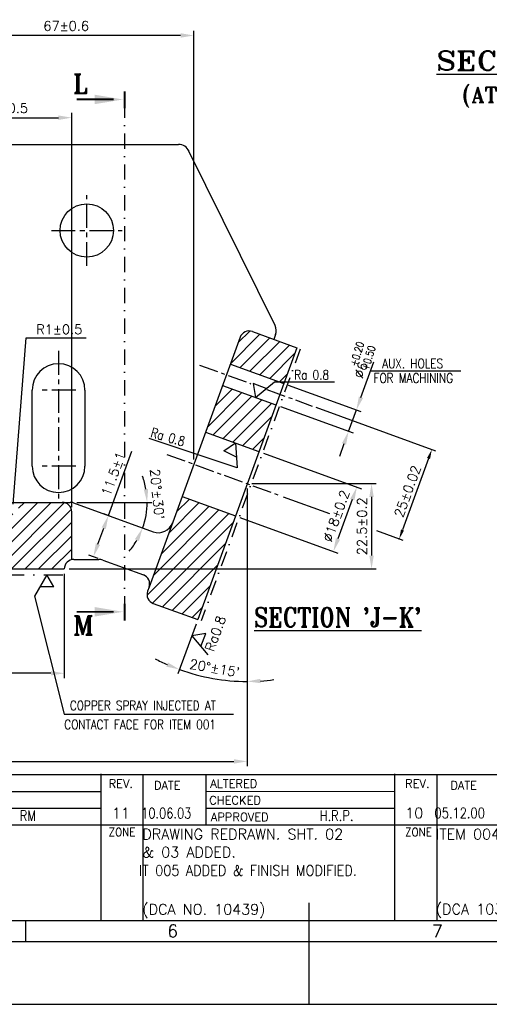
# Model space of a CAD drawing. Extents: x -78 to 847, y 1 to 655.
# Tile 3 of 12: x 308 to 432, y 1 to 260. Entities that reach past the tile are written whole.
import ezdxf
from ezdxf.enums import TextEntityAlignment as Align

# ---------------------------------------------------------------- set-up
doc = ezdxf.new("R2010")
doc.units = 0
doc.header["$MEASUREMENT"] = 0
doc.linetypes.add('CENTER', pattern=[2, 1.25, -0.25, 0.25, -0.25])
doc.linetypes.add('DASHDOT', pattern=[1, 0.5, -0.25, 0, -0.25])
doc.layers.get('0').update_dxf_attribs({"linetype": 'CONTINUOUS'})
doc.layers.get('DEFPOINTS').update_dxf_attribs({"linetype": 'CONTINUOUS'})
for name, color, linetype in [('BEND', 6, 'DASHDOT'), ('CEN', 3, 'CENTER'), ('DIM', 1, 'CONTINUOUS'), ('FORMAT', 3, 'CONTINUOUS'), ('TAXT', 4, 'CONTINUOUS')]:
    doc.layers.add(name, color=color, linetype=linetype)
doc.styles.add('RAJESH', font='romans.shx')
doc.styles.add('ROMANS', font='romans', dxfattribs={"width": 1.5, "height": 1.5})
doc.styles.add('ROMANT', font='romant.shx')
doc.dimstyles.new('RAJESH', dxfattribs={"dimtxt": 2.5, "dimasz": 3.5, "dimexe": 1.25, "dimexo": 1.25, "dimgap": 1.25, "dimtad": 1, "dimzin": 9, "dimdsep": 46, "dimtxsty": 'RAJESH', "dimcen": 0, "dimclrd": 1, "dimclre": 1, "dimclrt": 4, "dimadec": 0, "dimazin": 0, "dimtp": 0.5, "dimtfac": 1, "dimtmove": 0, "dimatfit": 3, "dimfxl": 0, "dimtolj": 1, "dimtzin": 9, "dimarcsym": 0})
pattern_1 = [(45, (-1243.8433, 202.6276), (-1.767767, 1.767767), [])]

# ---------------------------------------------------------------- blocks, each defined once
blk = doc.blocks.new('A$C4DC44A80')
at = {"color": 71}
for p, q in [((20, 54.72), (821, 55)), ((371, 20), (371, 55.05)), ((381.02, 20), (381.02, 54.92)), ((396.02, 42.92), (396.02, 54.92)), ((441, 20), (441, 55.05)), ((451.14, 20), (451.14, 54.92)), ((325.28, 50.83), (371, 50.84)), ((396.02, 50.85), (441, 50.87)), ((325.28, 46.83), (371, 46.84)), ((396.02, 46.85), (441, 46.87)), ((301, 42.82), (651, 42.94)), ((420.5, 24.21), (420.5, 0)), ((20, 20), (821, 20)), ((352.92, 20), (352.92, 15)), ((14.92, 15), (826, 15)), ((0, 0), (841, 0))]:
    blk.add_line(p, q, dxfattribs=at)
at = {"color": 71, "style": 'ROMANS'}
for s, height, p in [('REV.', 2, (372.75, 51.71)), ('DATE', 2, (383.55, 51.3)), ('ALTERED', 2, (397, 51.71)), ('REV.', 2, (443.46, 51.71)), ('DATE', 2, (454.26, 51.3)), ('CHECKED', 2, (396.75, 47.71)), ('APPROVED', 2, (397.13, 43.71)), ('6', 3, (386.74, 16.01)), ('7', 3, (449.85, 15.94))]:
    blk.add_text(s, height=height, dxfattribs=at).set_placement(p)
at = {"color": 71, "style": 'ROMANS', "width": 0.828469}
for p, p2 in [((372.75, 40.11), (379.14, 40.11)), ((443.46, 40.11), (449.85, 40.11))]:
    blk.add_text('ZONE', height=2, dxfattribs=at).set_placement(p, p2, align=Align.FIT)
blk = doc.blocks.new('*D67')
at = {"layer": 'DEFPOINTS', "color": 0}
for p in [(287.01, 255.82), (287.01, 233.91), (354.01, 143.2)]:
    blk.add_point(p, dxfattribs=at)
at = {"layer": 'DIM', "color": 1, "lineweight": -2}
for p, q in [((287.01, 235.16), (287.01, 257.07)), ((354.01, 144.45), (354.01, 257.07)), ((350.51, 255.82), (290.51, 255.82))]:
    blk.add_line(p, q, dxfattribs=at)
at = {"layer": 'DIM', "color": 1}
for points in [[(290.51, 256.41), (290.51, 255.24), (287.01, 255.82)], [(350.51, 256.41), (350.51, 255.24), (354.01, 255.82)]]:
    blk.add_solid(points, dxfattribs=at)
at = {"layer": 'DIM', "color": 4, "insert": (320.51, 258.32), "char_height": 2.5, "attachment_point": 5, "style": 'RAJESH'}
blk.add_mtext('\\A1;67±0.6', dxfattribs=at)
blk = doc.blocks.new('*D77')
at = {"layer": 'DEFPOINTS', "color": 0}
for p in [(368.01, 138.1), (178.01, 128.69), (368.01, 65.15)]:
    blk.add_point(p, dxfattribs=at)
at = {"layer": 'DIM', "color": 1, "lineweight": -2}
for p, q in [((368.01, 136.85), (368.01, 63.9)), ((178.01, 127.44), (178.01, 63.9)), ((181.51, 65.15), (364.51, 65.15))]:
    blk.add_line(p, q, dxfattribs=at)
at = {"layer": 'DIM', "color": 1}
for points in [[(181.51, 65.73), (181.51, 64.56), (178.01, 65.15)], [(364.51, 65.73), (364.51, 64.56), (368.01, 65.15)]]:
    blk.add_solid(points, dxfattribs=at)
at = {"layer": 'DIM', "color": 4, "insert": (273.01, 67.65), "char_height": 2.5, "attachment_point": 5, "style": 'RAJESH'}
blk.add_mtext('\\A1;190±0.5', dxfattribs=at)
blk = doc.blocks.new('*D82')
at = {"layer": 'DEFPOINTS', "color": 0}
for p in [(254.01, 115.69), (320.01, 115.69), (254.01, 88.3)]:
    blk.add_point(p, dxfattribs=at)
at = {"layer": 'DIM', "color": 1, "lineweight": -2}
for p, q in [((254.01, 114.44), (254.01, 87.05)), ((320.01, 114.44), (320.01, 87.05)), ((316.51, 88.3), (257.51, 88.3))]:
    blk.add_line(p, q, dxfattribs=at)
at = {"layer": 'DIM', "color": 1}
for points in [[(257.51, 88.88), (257.51, 87.72), (254.01, 88.3)], [(316.51, 88.88), (316.51, 87.72), (320.01, 88.3)]]:
    blk.add_solid(points, dxfattribs=at)
at = {"layer": 'DIM', "color": 4, "insert": (287.01, 90.8), "char_height": 2.5, "attachment_point": 5, "style": 'RAJESH'}
blk.add_mtext('\\A1;%%C66±1', dxfattribs=at)
blk = doc.blocks.new('*D83')
at = {"layer": 'DEFPOINTS', "color": 0}
for p in [(331.57, 129.71), (334.03, 128.82), (330.09, 118.01)]:
    blk.add_point(p, dxfattribs=at)
at = {"layer": 'DIM', "color": 1, "lineweight": -2}
for p, q in [((331.57, 129.71), (337.73, 146.65)), ((332.85, 129.25), (330.39, 130.14)), ((328.83, 122.2), (330.37, 126.42)), ((328.92, 118.44), (326.46, 119.33))]:
    blk.add_line(p, q, dxfattribs=at)
at = {"layer": 'DIM', "color": 1}
for points in [[(329.82, 126.62), (330.92, 126.23), (331.57, 129.71)], [(328.28, 122.4), (329.38, 122), (327.64, 118.91)]]:
    blk.add_solid(points, dxfattribs=at)
at = {"layer": 'DIM', "color": 4, "insert": (332.9, 140.68), "char_height": 2.5, "attachment_point": 5, "rotation": 70, "style": 'RAJESH'}
blk.add_mtext('\\A1;11.5±1', dxfattribs=at)
blk = doc.blocks.new('*D85')
at = {"layer": 'DEFPOINTS', "color": 0}
for p in [(287.01, 233.91), (321.97, 234.23), (321.97, 130.69)]:
    blk.add_point(p, dxfattribs=at)
at = {"layer": 'DIM', "color": 1, "lineweight": -2}
for p, q in [((287.01, 235.16), (287.01, 235.48)), ((321.97, 131.94), (321.97, 235.48)), ((290.51, 234.23), (318.47, 234.23))]:
    blk.add_line(p, q, dxfattribs=at)
at = {"layer": 'DIM', "color": 1}
for points in [[(290.51, 234.81), (290.51, 233.64), (287.01, 234.23)], [(318.47, 234.81), (318.47, 233.64), (321.97, 234.23)]]:
    blk.add_solid(points, dxfattribs=at)
at = {"layer": 'DIM', "color": 4, "insert": (304.49, 236.73), "char_height": 2.5, "attachment_point": 5, "style": 'RAJESH'}
blk.add_mtext('\\A1;35±0.5', dxfattribs=at)
blk = doc.blocks.new('A$C6D14758C')
for p, q in [((5.63, 1.85), (0, 5.1)), ((2.43, 3.7), (2.43, 0)), ((2.43, 0), (5.63, 1.85))]:
    blk.add_line(p, q)
blk = doc.blocks.new('*D90')
at = {"layer": 'DEFPOINTS', "color": 0}
for p in [(377.58, 164.41), (375.53, 158.78), (396.65, 157.47)]:
    blk.add_point(p, dxfattribs=at)
at = {"layer": 'DIM', "color": 1, "lineweight": -2}
for p, q in [((397.85, 160.76), (401.25, 170.09)), ((378.76, 163.99), (397.83, 157.04)), ((376.71, 158.35), (395.78, 151.41)), ((394.6, 151.83), (396.65, 157.47)), ((393.4, 148.55), (392.21, 145.26))]:
    blk.add_line(p, q, dxfattribs=at)
at = {"layer": 'DIM', "color": 1}
for points in [[(397.3, 160.96), (398.4, 160.56), (396.65, 157.47)], [(392.86, 148.74), (393.95, 148.35), (394.6, 151.83)]]:
    blk.add_solid(points, dxfattribs=at)
at = {"layer": 'DIM', "color": 4, "insert": (397.8, 167.93), "char_height": 2.5, "attachment_point": 5, "rotation": 70, "style": 'RAJESH'}
blk.add_mtext('\\A1;%%C6', dxfattribs=at)
blk = doc.blocks.new('*D91')
at = {"layer": 'DEFPOINTS', "color": 0}
for p in [(371.08, 146.56), (364.93, 129.65), (390.62, 120.29)]:
    blk.add_point(p, dxfattribs=at)
at = {"layer": 'DIM', "color": 1, "lineweight": -2}
for p, q in [((372.26, 146.13), (397.95, 136.78)), ((395.58, 133.92), (391.82, 123.58)), ((366.1, 129.22), (391.8, 119.87))]:
    blk.add_line(p, q, dxfattribs=at)
at = {"layer": 'DIM', "color": 1}
for points in [[(395.03, 134.12), (396.13, 133.72), (396.78, 137.21)], [(391.27, 123.78), (392.37, 123.38), (390.62, 120.29)]]:
    blk.add_solid(points, dxfattribs=at)
at = {"layer": 'DIM', "color": 4, "insert": (391.35, 129.61), "char_height": 2.5, "attachment_point": 5, "rotation": 70, "style": 'RAJESH'}
blk.add_mtext('\\A1;%%C18±0.2', dxfattribs=at)
blk = doc.blocks.new('*D92')
at = {"layer": 'DEFPOINTS', "color": 0}
for p in [(368.01, 138.1), (320.01, 115.69), (400.63, 115.69)]:
    blk.add_point(p, dxfattribs=at)
at = {"layer": 'DIM', "color": 1, "lineweight": -2}
for p, q in [((369.26, 138.1), (401.88, 138.1)), ((400.63, 134.6), (400.63, 119.19)), ((321.26, 115.69), (401.88, 115.69))]:
    blk.add_line(p, q, dxfattribs=at)
at = {"layer": 'DIM', "color": 1}
for points in [[(400.05, 134.6), (401.21, 134.6), (400.63, 138.1)], [(400.05, 119.19), (401.21, 119.19), (400.63, 115.69)]]:
    blk.add_solid(points, dxfattribs=at)
at = {"layer": 'DIM', "color": 4, "insert": (398.13, 126.9), "char_height": 2.5, "attachment_point": 5, "rotation": 90, "style": 'RAJESH'}
blk.add_mtext('\\A1;22.5±0.2', dxfattribs=at)
blk = doc.blocks.new('*D96')
at = {"layer": 'DEFPOINTS', "color": 0}
for p in [(381, 173.81), (368.01, 137.1), (355.01, 102.39), (356.03, 87.55), (368.01, 59.21)]:
    blk.add_point(p, dxfattribs=at)
at = {"layer": 'DIM', "color": 1}
blk.add_line((354.58, 101.22), (349.81, 88.11), dxfattribs=at)
for start, end in [(242.2784, 246.1392), (250, 270), (273.8608, 277.7216)]:
    blk.add_arc((368.01, 138.1), 51.95, start, end, dxfattribs=at)
for points in [[(347.21, 91.13), (346.77, 90.05), (350.24, 89.28)], [(371.52, 85.69), (371.48, 86.85), (368.01, 86.15)]]:
    blk.add_solid(points, dxfattribs=at)
at = {"layer": 'DIM', "color": 4, "insert": (359.46, 89.64), "char_height": 2.5, "attachment_point": 5, "rotation": 350, "style": 'RAJESH'}
blk.add_mtext("\\A1;20°±15'", dxfattribs=at)
blk = doc.blocks.new('*D97')
at = {"layer": 'DEFPOINTS', "color": 0}
for p in [(249.15, 133.19), (321.57, 133.19), (322.42, 133.04), (341.21, 128.64), (343.29, 125.45)]:
    blk.add_point(p, dxfattribs=at)
at = {"layer": 'DIM', "color": 1}
blk.add_line((323.26, 133.19), (342.99, 133.19), dxfattribs=at)
for start, end in [(10.1734, 20.3467), (340, 0), (319.6533, 329.8266)]:
    blk.add_arc((322.01, 133.19), 19.74, start, end, dxfattribs=at)
for points in [[(342.02, 136.73), (340.85, 136.63), (341.74, 133.19)], [(338.54, 123.52), (339.6, 123.03), (340.55, 126.44)]]:
    blk.add_solid(points, dxfattribs=at)
at = {"layer": 'DIM', "color": 4, "insert": (344.38, 135.35), "char_height": 2.5, "attachment_point": 5, "rotation": 275.5098, "style": 'RAJESH'}
blk.add_mtext("\\A1;20°±30'", dxfattribs=at)

msp = doc.modelspace()

# ---------------------------------------------------------------- hatches: boundary and pattern name
h = msp.add_hatch()
h.set_pattern_fill('ANSI31', color=4, scale=20, style=0)
h.set_pattern_definition(pattern_1)
h.paths.add_polyline_path([(377.583, 164.414), (381.003, 173.811), (369.353, 178.051, 0.4142136), (366.148, 176.557), (363.583, 169.509)])
h.paths.add_polyline_path([(361.531, 163.871), (357.085, 151.655), (371.085, 146.56), (375.531, 158.776)])
h.paths.add_polyline_path([(350.928, 134.741), (342.26, 110.924), (341.865, 109.839, 0.4142136), (343.359, 106.635), (355.01, 102.394), (364.928, 129.645)])
h = msp.add_hatch()
h.set_pattern_fill('ANSI31', color=4, scale=20, style=0)
h.set_pattern_definition(pattern_1)
h.paths.add_polyline_path([(276.007, 131.194), (268.921, 131.194, -0.843039), (266.007, 131.694), (266.007, 133.194), (249.153, 133.194, 0.4142136), (246.653, 130.694), (246.653, 118.194), (251.507, 118.194, -0.4142136), (254.007, 115.694), (276.007, 115.694)])
h.paths.add_polyline_path([(321.967, 130.694, 0.4142136), (319.467, 133.194), (308.007, 133.194), (308.007, 131.694, -0.843039), (305.092, 131.194), (298.007, 131.194), (298.007, 115.694), (320.007, 115.694, -0.3518042), (321.967, 118.135)])

# ---------------------------------------------------------------- linework, layer by layer
for p, q in [((184.007, 227.194), (350.007, 227.194)), ((375.335, 179.604), (352.634, 225.643)), ((366.148, 176.557), (342.26, 110.924)), ((369.353, 178.051), (381.003, 173.811)), ((375.463, 177.251), (375.006, 175.994)), ((381.003, 173.811), (355.01, 102.394)), ((363.583, 169.509), (377.583, 164.414)), ((361.531, 163.871), (375.531, 158.776)), ((311.587, 142.694), (311.587, 162.694)), ((325.427, 162.694), (325.427, 142.694)), ((357.085, 151.655), (371.085, 146.56)), ((350.928, 134.741), (364.928, 129.645)), ((249.153, 133.194), (321.566, 133.194)), ((322.421, 133.044), (343.289, 125.448)), ((321.967, 118.194), (321.967, 130.694)), ((322.507, 118.194), (329.066, 118.194)), ((330.092, 118.013), (340.766, 114.128)), ((254.007, 115.694), (320.007, 115.694)), ((342.26, 110.924), (341.865, 109.839)), ((343.359, 106.635), (355.01, 102.394))]:
    msp.add_line(p, q)
at = {"color": 1, "const_width": 0.5}
for points in [[(332.951, 239.015), (323.289, 239.015)], [(332.951, 104.438), (323.289, 104.438)]]:
    msp.add_lwpolyline(points, dxfattribs=at)
msp.add_circle((325.914, 204.604), 7)
for centre, radius, start, end in [((350.007, 224.194), 3, 23.61971, 90), ((372.644, 178.277), 3, 340, 26.24752), ((368.498, 175.702), 2.5, 70, 160), ((318.507, 162.694), 6.92, 0, 180), ((318.507, 142.694), 6.92, 180, 0), ((319.467, 130.694), 2.5, 0, 90), ((321.566, 130.694), 2.5, 70, 90), ((344.657, 129.207), 4, 250, 340), ((322.507, 115.694), 2.5, 90, 180), ((329.066, 115.194), 3, 70, 90), ((339.911, 111.779), 2.5, 340, 70), ((344.214, 108.984), 2.5, 160, 250)]:
    msp.add_arc(centre, radius, start, end)
at = {"color": 1}
for points in [[(327.951, 240.265), (327.951, 237.765), (335.451, 239.015)], [(327.951, 105.688), (327.951, 103.188), (335.451, 104.438)]]:
    msp.add_solid(points, dxfattribs=at)
at = {"layer": 'BEND', "ltscale": 8}
for p, q in [((335.835, 238.151), (335.835, 103.179)), ((381.943, 173.469), (355.949, 102.052))]:
    msp.add_line(p, q, dxfattribs=at)
at = {"layer": 'BEND', "ltscale": 10}
msp.add_line((254.007, 114.19), (320.007, 114.19), dxfattribs=at)
at = {"layer": 'CEN', "ltscale": 5}
for p, q in [((325.914, 195.3), (325.914, 213.909)), ((316.61, 204.604), (335.219, 204.604)), ((318.507, 172.948), (318.507, 134.117)), ((322.995, 162.694), (313.666, 162.694)), ((322.995, 142.694), (313.666, 142.694))]:
    msp.add_line(p, q, dxfattribs=at)
at = {"layer": 'CEN', "ltscale": 4}
for p, q in [((355.502, 169.258), (368.961, 164.359)), ((373.189, 162.82), (385.072, 158.496)), ((346.951, 145.766), (376.521, 135.003))]:
    msp.add_line(p, q, dxfattribs=at)
at = {"layer": 'DEFPOINTS', "color": 0, "linetype": 'ByBlock'}
for p in [(385.072, 158.496), (376.521, 135.003)]:
    msp.add_point(p, dxfattribs=at)
at = {"layer": 'DIM', "color": 1}
for p, q in [((306.632, 132.688), (310.006, 176.381)), ((310.006, 176.381), (311.632, 176.381)), ((311.632, 176.381), (325.728, 176.381)), ((319.99, 77.585), (364.437, 77.585))]:
    msp.add_line(p, q, dxfattribs=at)
at = {"layer": 'DIM'}
for p, q in [((400.392, 167.742), (424.02, 167.742)), ((375.177, 164.885), (390.867, 164.885)), ((365.369, 142.29), (342.277, 149.946)), ((315.435, 114.19), (312.182, 108.556)), ((317.286, 110.985), (315.435, 114.19)), ((317.286, 110.985), (313.585, 110.985)), ((312.182, 108.556), (319.99, 77.585))]:
    msp.add_line(p, q, dxfattribs=at)
at = {"layer": 'DIM', "color": 1, "linetype": 'ByBlock'}
for p, q in [((386.012, 158.154), (417.389, 146.733)), ((415.594, 144.726), (408.754, 125.932)), ((377.461, 134.661), (389.574, 130.252)), ((401.89, 125.77), (408.838, 123.241))]:
    msp.add_line(p, q, dxfattribs=at)
at = {"layer": 'DIM', "color": 0, "linetype": 'ByBlock'}
msp.add_point((407.899, 123.583), dxfattribs=at)
at = {"layer": 'DIM', "color": 1, "linetype": 'ByBlock'}
for points in [[(415.202, 144.868), (415.986, 144.583), (416.449, 147.075)], [(408.362, 126.075), (409.145, 125.79), (407.899, 123.583)]]:
    msp.add_solid(points, dxfattribs=at)
at = {"layer": 'TAXT', "const_width": 0.5}
for points in [[(335.835, 241.176), (335.835, 236.673)], [(335.835, 106.598), (335.835, 102.095)]]:
    msp.add_lwpolyline(points, dxfattribs=at)

# ---------------------------------------------------------------- block references
at = {"layer": 'DIM'}
for p, rotation in [((370.389, 166.652), 249.7420116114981), ((359.391, 97.957), 160)]:
    msp.add_blockref('A$C6D14758C', p, dxfattribs=dict(at, rotation=rotation))
at = {"layer": 'DIM', "xscale": -1, "rotation": 243.4855930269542}
msp.add_blockref('A$C6D14758C', (360.802, 144.569), dxfattribs=at)
at = {"layer": 'FORMAT', "xscale": 1.1, "yscale": 1.1, "zscale": 1.1}
msp.add_blockref('A$C4DC44A80', (-78.382, 1.35), dxfattribs=at)

# ---------------------------------------------------------------- texts
at = {"layer": 'DIM', "color": 6, "style": 'ROMANS', "width": 0.8}
for s, height, rotation, p in [('+0.20', 2, 72.95563, (396.804, 168.715)), ('+0.50', 2, 72.95563, (399.79, 167.656)), ('Ra 0.8', 2.5, 343.6977, (342.479, 150.427))]:
    msp.add_text(s, height=height, rotation=rotation, dxfattribs=at).set_placement(p)
for s, p in [('AUX. HOLES ', (403.44, 168.394)), ('Ra 0.8', (380.374, 165.436)), ('FOR MACHINING', (401.172, 164.595))]:
    msp.add_text(s, height=2.5, dxfattribs=at).set_placement(p)
at = {"layer": 'DIM', "color": 6, "style": 'ROMANS'}
msp.add_text('Ra0.8', height=2.5, rotation=70, dxfattribs=at).set_placement((359.178, 93.76))
at = {"layer": 'DIM', "color": 4, "style": 'RAJESH', "width": 0.8}
for s, p in [('COPPER SPRAY INJECTED AT ', (321.481, 78.585)), ('CONTACT FACE FOR ITEM 001', (320.006, 73.588))]:
    msp.add_text(s, height=2.5, rotation=360, dxfattribs=at).set_placement(p)
at = {"layer": 'DIM', "color": 4, "insert": (312.632, 178.631), "char_height": 2.5, "attachment_point": 4, "style": 'RAJESH'}
msp.add_mtext('\\A1;R1±0.5', dxfattribs=at)
at = {"layer": 'DIM', "color": 4, "linetype": 'ByBlock', "insert": (410.06, 136.099), "char_height": 2.5, "attachment_point": 5, "rotation": 70, "style": 'RAJESH'}
msp.add_mtext('\\A1;25±0.02', dxfattribs=at)
at = {"layer": 'TAXT', "color": 6}
for s, height, style, width, p in [("%%USECTION 'A-H'", 5, 'ROMANT', 1.2, (417.635, 246.692)), ("%%USECTION 'J-K'", 5, 'ROMANT', 0.85, (369.829, 100.507)), ('RM', 2.75, 'ROMANS', 0.8, (308.311, 49.54)), ('10.06.03', 2.75, 'ROMANS', 0.8, (340.157, 50.187)), ('H.R.P.', 2.75, 'ROMANS', 0.8, (387.024, 49.54)), ('05.12.00', 2.75, 'ROMANS', 0.8, (417.156, 50.214)), (' IT 005 ADDED & FINISH MODIFIED.', 2.75, 'ROMANS', 0.9, (337.921, 35.111))]:
    msp.add_text(s, height=height, dxfattribs=dict(at, style=style, width=width)).set_placement(p)
for s, height, style, p in [('L ', 5, 'ROMANT', (322.215, 240.645)), ('(AT 90%%D TURNED)', 4, 'ROMANT', (424.441, 238.236)), ('M ', 5, 'ROMANT', (322.215, 98.388)), ('11', 2.75, 'ROMANS', (332.479, 50.187)), ('10', 2.75, 'ROMANS', (409.477, 50.214)), ('DRAWING REDRAWN. SHT. 02 ', 2.75, 'ROMANS', (340.499, 44.648)), ('ITEM 004 ADDED.', 2.75, 'ROMANS', (417.497, 44.675)), ('& 03 ADDED.', 2.75, 'ROMANS', (340.499, 39.938)), ('(DCA NO. 10439)', 2.75, 'ROMANS', (340.499, 24.922)), ('(DCA 10311)', 2.75, 'ROMANS', (417.497, 24.949))]:
    msp.add_text(s, height=height, dxfattribs=dict(at, style=style)).set_placement(p)

# ---------------------------------------------------------------- dimensions: what is measured, and where the dimension line sits
at = {"layer": 'DIM'}
for base, p1, p2, text, picture, middle in [((287.007, 255.823), (354.007, 143.198), (287.007, 233.91), '<>±0.6', '*D67', (320.507, 258.323)), ((321.967, 234.228), (287.007, 233.91), (321.967, 130.694), '35±0.5', '*D85', (304.487, 236.728)), ((368.007, 65.148), (178.007, 128.694), (368.007, 138.102), '<>±0.5', '*D77', (273.007, 67.648)), ((254.007, 88.301), (320.007, 115.694), (254.007, 115.694), '%%C<>±1', '*D82', (287.007, 90.801))]:
    dim = msp.add_linear_dim(base=base, p1=p1, p2=p2, text=text, dimstyle='RAJESH', dxfattribs=at)
    dim.commit()
    dim.dimension.update_dxf_attribs({"geometry": picture, "text_midpoint": middle})
dim = msp.add_angular_dim_2l(base=(356.026, 87.551), line1=((368.007, 137.102), (368.007, 59.208)), line2=((381.003, 173.811), (355.01, 102.394)), text="<>±15'", dimstyle='RAJESH', override={"dimdec": 0}, dxfattribs=at)
dim.commit()
dim.dimension.update_dxf_attribs({"geometry": '*D96', "text_midpoint": (359.461, 89.637)})
dim = msp.add_linear_dim(base=(396.654, 157.473), p1=(375.531, 158.776), p2=(377.583, 164.414), angle=70, text='%%C<>', dimstyle='RAJESH', dxfattribs=at)
dim.commit()
dim.dimension.update_dxf_attribs({"geometry": '*D90', "text_midpoint": (400.148, 167.071), "dimtype": 161})
for p1, p2, distance, text, picture, middle in [((330.092, 118.013), (334.025, 128.82), 2.614, '<>±1', '*D83', (332.901, 140.682)), ((371.085, 146.56), (364.928, 129.645), 27.341, '%%C<>±0.2', '*D91', (391.35, 129.606))]:
    dim = msp.add_aligned_dim(p1=p1, p2=p2, distance=distance, text=text, dimstyle='RAJESH', dxfattribs=at)
    dim.commit()
    dim.dimension.update_dxf_attribs({"geometry": picture, "text_midpoint": middle})
dim = msp.add_angular_dim_2l(base=(341.212, 128.642), line1=((322.421, 133.044), (343.289, 125.448)), line2=((249.153, 133.194), (321.566, 133.194)), text="<>±30'", dimstyle='RAJESH', override={"dimdec": 0}, dxfattribs=at)
dim.commit()
dim.dimension.update_dxf_attribs({"geometry": '*D97', "text_midpoint": (341.653, 135.089), "dimtype": 162})
dim = msp.add_linear_dim(base=(400.631, 115.694), p1=(368.007, 138.102), p2=(320.007, 115.694), angle=90, text='22.5±0.2', dimstyle='RAJESH', dxfattribs=at)
dim.commit()
dim.dimension.update_dxf_attribs({"geometry": '*D92', "text_midpoint": (398.131, 126.898)})

doc.saveas('drawing.dxf')
